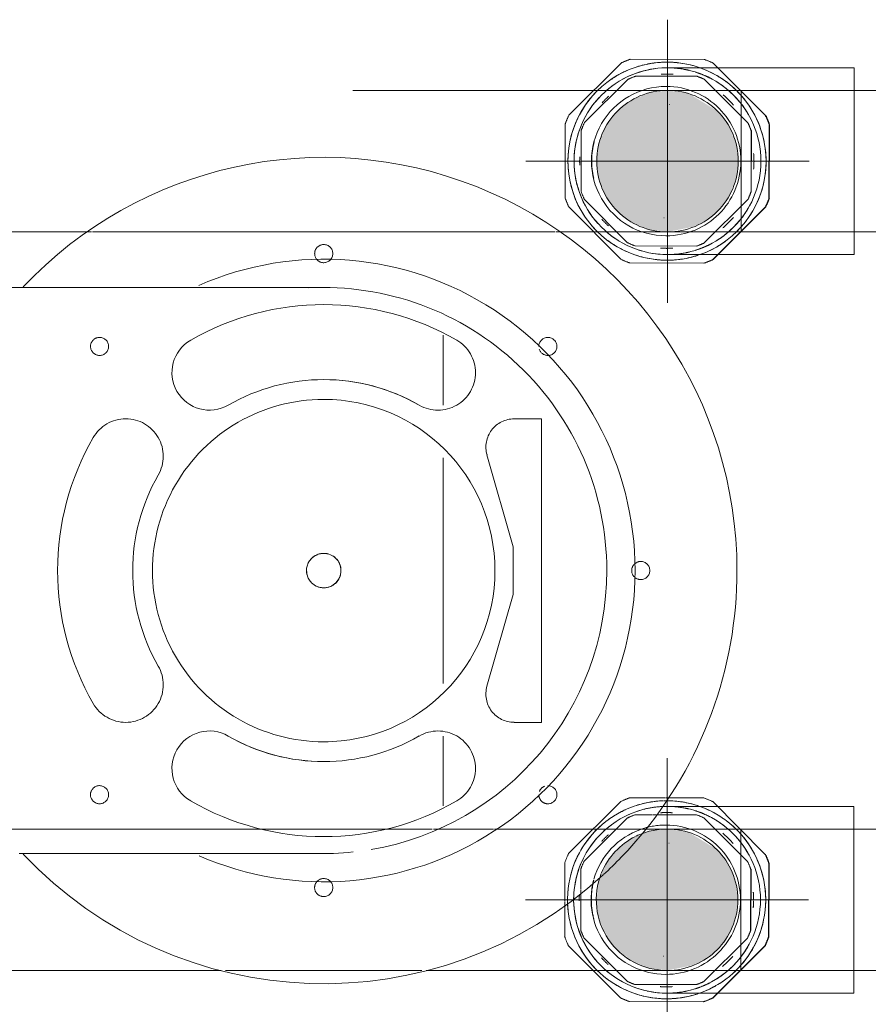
# Model space of a CAD drawing. Header units: millimetres. Extents: x -15837 to 20337, y 4737 to 43412.
# Tile 8 of 61: x 8444 to 8594, y 35952 to 36126. Entities that reach past the tile are written whole.
import ezdxf

# ---------------------------------------------------------------- set-up
doc = ezdxf.new("R2010")
doc.units = ezdxf.units.MM
doc.linetypes.add('ADSK_Осевая', pattern=[700, 500, -100, 0, -100])
doc.linetypes.add('ADSK_Скрыто', pattern=[300, 150, -150])
for name, color, linetype, lineweight in [('A-DETL-____-HDLN', 90, 'ADSK_Скрыто', 9), ('M-EQPM-____-OTLN', 50, 'Continuous', 20), ('P-PIPE-____-CNTR', 3, 'ADSK_Осевая', 20), ('P-PIPE-____-OTLN', 3, 'Continuous', 20)]:
    doc.layers.add(name, color=color, linetype=linetype, lineweight=lineweight)

# ---------------------------------------------------------------- blocks, each defined once
blk = doc.blocks.new('City Class FR - City Class F_iam-1558930-В_Этаж 03_Водопровод')
at = {"layer": 'A-DETL-____-HDLN'}
for p, q in [((16.49, -107.65), (-37.14, -107.77)), ((-37.14, -107.77), (-37.13, -112.62)), ((16.5, -112.5), (16.49, -107.65)), ((-30.74, -117.41), (-14.53, -112.72)), ((-14.53, -112.72), (-6.11, -112.7)), ((-6.11, -112.7), (10.13, -117.32)), ((-39.52, -125.18), (-51.87, -125.21)), ((9.64, -125.08), (-30.22, -125.16)), ((31.29, -125.03), (18.94, -125.06)), ((-43.96, -144.65), (-43.96, -144.66)), ((23.47, -147.74), (23.47, -147.74))]:
    blk.add_line(p, q, dxfattribs=at)
for centre, major_axis, start_param, end_param in [((-10.37, -90.2), (-1.6, 0.07), 3.189473, 6.331065), ((-10.37, -90.2), (-1.6, 0.07), 0.04788, 3.189473), ((-49.93, -106.69), (-1.6, 0.07), 3.189473, 6.331065), ((29.27, -106.52), (-1.6, 0.07), 3.189473, 6.331065), ((-49.93, -106.69), (-1.6, 0.07), 0.04788, 1.618676), ((-49.93, -106.69), (-1.6, 0.07), 1.917265, 3.141593), ((29.27, -106.52), (-1.6, 0.07), 0.402025, 1.264023), ((29.27, -106.52), (-1.6, 0.07), 1.618676, 3.189473), ((-32.13, -112.6), (-4.99, 0.23), 0.04788, 1.897929), ((11.5, -112.51), (-4.99, 0.23), 1.339424, 3.189473), ((-10.24, -146.2), (-30.22, 1.38), 3.189473, 6.331065), ((-45.25, -126.09), (-6.62, 0.3), 2.665874, 5.807467), ((24.68, -125.94), (-6.62, 0.3), 3.713071, 6.854664), ((-10.24, -146.2), (-46.95, 2.15), 5.807467, 6.854664), ((-10.24, -146.2), (-46.95, 2.15), 2.665874, 3.713071), ((-10.24, -146.2), (-33.71, 1.54), 5.807467, 6.854664), ((-10.24, -146.2), (-33.71, 1.54), 5.807595, 6.331065), ((-10.24, -146.2), (-33.71, 1.54), 2.665874, 3.713071), ((-66.24, -146.32), (-1.6, 0.07), 3.189473, 6.331065), ((-10.24, -146.2), (-33.71, 1.54), 2.665874, 3.189473), ((45.76, -146.08), (-1.6, 0.07), 3.189473, 6.331065), ((45.76, -146.08), (-1.6, 0.07), 0.04788, 3.189473), ((-66.24, -146.32), (-1.6, 0.07), 0.04788, 3.189473), ((-10.24, -146.2), (-30.22, 1.38), 0.04788, 3.189473), ((-45.17, -166.46), (-6.62, 0.3), 0.571479, 3.713071), ((24.77, -166.31), (-6.62, 0.3), 5.807467, 8.949059), ((-30.36, -181.21), (-6.62, 0.3), 4.23667, 7.378263), ((10.02, -181.12), (-6.62, 0.3), 2.142275, 5.283868), ((-10.24, -146.2), (-33.71, 1.54), 1.095078, 2.142275), ((-49.76, -185.88), (-1.6, 0.07), 3.189473, 6.331065), ((29.44, -185.71), (-1.6, 0.07), 3.189473, 6.331065), ((-49.76, -185.88), (-1.6, 0.07), 0.04788, 3.189473), ((29.44, -185.71), (-1.6, 0.07), 0.04788, 3.189473), ((-10.24, -146.2), (-46.95, 2.15), 1.095078, 2.142275)]:
    blk.add_ellipse(centre, major_axis=major_axis, ratio=0.999987, start_param=start_param, end_param=end_param, dxfattribs=at)
blk = doc.blocks.new('City Class FR - City Class 25 FR-1559149-В_Этаж 03_Водопровод')
at = {"layer": 'A-DETL-____-HDLN'}
for p, q in [((-13.29, -146.04), (-13.29, -146.06)), ((-7.2, -146.34), (-7.2, -146.32))]:
    blk.add_line(p, q, dxfattribs=at)
for centre, start_param, end_param in [((-10.24, -146.2), 3.1873, 6.328892), ((-10.24, -146.18), 4.908377, 5.805294), ((-10.24, -146.18), 3.1873, 4.496297), ((-10.24, -146.18), 6.067093, 6.328892), ((-10.24, -146.18), 0.045707, 1.354704), ((-10.24, -146.2), 0.045707, 3.1873), ((-10.24, -146.18), 1.616504, 3.1873)]:
    blk.add_ellipse(centre, major_axis=(-3.04, 0.14), ratio=0.999987, start_param=start_param, end_param=end_param, dxfattribs=at)
blk.add_blockref('City Class FR - City Class F_iam-1558930-В_Этаж 03_Водопровод', (0, 0))
blk = doc.blocks.new('daa-oborudovanie-komplektkoaksialnogodymoxoda-sudliniteliami-1 - 60_100-V93-В_Этаж 03_Водопровод')
at = {"layer": 'A-DETL-____-HDLN', "color": 92}
blk.add_arc((0, 0), 73, 132.6161, 139.5045, dxfattribs=at)
at = {"layer": 'M-EQPM-____-OTLN', "color": 94, "flags": 128}
for points in [[(53.82, 50), (50.31, 50), (46.88, 50), (43.54, 50), (40.28, 50), (37.12, 50), (34.06, 50), (31.11, 50), (28.26, 50), (25.54, 50), (22.93, 50), (20.44, 50), (18.08, 50), (15.85, 50), (13.76, 50), (11.8, 50), (9.99, 50), (8.32, 50), (6.8, 50), (5.42, 50), (4.2, 50), (3.13, 50), (2.21, 50), (1.46, 50), (0.85, 50), (0.41, 50), (0.13, 50), (0.01, 50), (0, 50)], [(0, -50), (0.08, -50), (0.32, -50), (0.72, -50), (1.28, -50), (1.99, -50), (2.87, -50), (3.89, -50), (5.08, -50), (6.41, -50), (7.89, -50), (9.52, -50), (11.3, -50), (13.22, -50), (15.27, -50), (17.47, -50), (19.79, -50), (22.24, -50), (24.82, -50), (27.52, -50), (30.33, -50), (33.25, -50), (36.28, -50), (39.42, -50), (42.65, -50), (45.97, -50), (49.38, -50), (52.87, -50), (56.43, -50)]]:
    blk.add_lwpolyline(points, dxfattribs=at)
at = {"layer": 'M-EQPM-____-OTLN', "color": 94}
for radius, start, end in [(73, 43.3605, 132.5771), (55, 66.4461, 180), (50, 99.6828, 180), (50, 88.0259, 95.986), (73, 139.5435, 180), (73, 180, 316.632), (55, 180, 293.6476), (50, 180, 273.1208)]:
    blk.add_arc((0, 0), radius, start, end, dxfattribs=at)
blk = doc.blocks.new('ADSK_Полипропилен_Муфта с накидной гайкой - 25 х 3_4_-1254471-В_Этаж 03_Водопровод')
at = {"layer": 'A-DETL-____-HDLN', "color": 210}
for p, q in [((20803.72, 36119.31), (20790.65, 36119.34)), ((20789.07, 36118.69), (20779.81, 36109.47)), ((20797.98, 36118.8), (20797.97, 36118.8)), ((20814.51, 36109.39), (20805.29, 36118.65)), ((20790.24, 36115.78), (20782.55, 36108.13)), ((20802.43, 36116.32), (20791.59, 36116.34)), ((20811.43, 36108.07), (20803.78, 36115.76)), ((20797.58, 36111.31), (20797.52, 36111.31)), ((20779.16, 36107.9), (20779.13, 36094.82)), ((20815.13, 36094.75), (20815.16, 36107.82)), ((20815.16, 36107.82), (20815.23, 36107.81)), ((20815.23, 36107.81), (20815.2, 36094.74)), ((20781.99, 36106.78), (20781.97, 36095.94)), ((20811.97, 36095.87), (20811.99, 36106.72)), ((20812.04, 36106.72), (20812.02, 36095.87)), ((20815.2, 36094.74), (20815.13, 36094.75)), ((20779.78, 36093.25), (20789, 36083.99)), ((20782.52, 36094.59), (20790.17, 36086.9)), ((20803.72, 36086.87), (20811.4, 36094.53)), ((20805.21, 36083.95), (20814.47, 36093.18)), ((20814.55, 36093.17), (20805.28, 36083.95)), ((20814.47, 36093.18), (20814.55, 36093.17)), ((20796.57, 36091.34), (20796.62, 36091.33)), ((20791.52, 36086.34), (20802.37, 36086.32)), ((20790.57, 36083.34), (20803.64, 36083.31)), ((20796.29, 36083.84), (20796.31, 36083.84)), ((20805.28, 36083.95), (20805.21, 36083.95))]:
    blk.add_line(p, q, dxfattribs=at)
for centre, major_axis, start_param, end_param in [((20797.14, 36101.32), (0.92, 19.13), 0.394026, 0.482786), ((20797.14, 36101.32), (0.92, 19.13), 5.891813, 5.980573), ((20797.13, 36101.32), (0.84, 17.48), 0.045707, 3.1873), ((20797.14, 36101.32), (0.84, 17.48), 0.455043, 0.683609), ((20797.14, 36101.32), (0.84, 17.48), 0.045707, 0.359679), ((20797.13, 36101.32), (0.84, 17.48), 3.1873, 6.328893), ((20797.14, 36101.32), (0.84, 17.48), 6.013969, 6.328893), ((20797.14, 36101.32), (0.84, 17.48), 5.686445, 5.924101), ((20796.98, 36101.33), (0.76, 15.93), 0.392585, 0.484228), ((20797.1, 36101.32), (0.74, 15.38), 0.045707, 0.114388), ((20797.1, 36101.32), (0.74, 15.38), 6.260211, 6.328892), ((20796.98, 36101.33), (0.76, 15.93), 5.890372, 5.982015), ((20797.14, 36101.32), (0.84, 17.48), 0.780543, 1.404887), ((20796.98, 36101.33), (0.63, 13.18), 0.045707, 3.1873), ((20796.98, 36101.33), (0.63, 13.18), 3.1873, 6.328892), ((20797.14, 36101.32), (0.84, 17.48), 4.964561, 5.598255), ((20797.1, 36101.32), (0.74, 15.38), 0.777117, 0.885094), ((20797.1, 36101.32), (0.74, 15.38), 5.459553, 5.627435), ((20797.14, 36101.32), (0.92, 19.13), 1.179424, 1.268184), ((20797.14, 36101.32), (0.92, 19.13), 5.106415, 5.195175), ((20797.22, 36101.32), (0.92, 19.13), 5.106415, 5.195175), ((20796.98, 36101.33), (0.76, 15.93), 1.177983, 1.269626), ((20796.98, 36101.33), (0.76, 15.93), 5.104974, 5.196617), ((20797.03, 36101.33), (0.63, 13.18), 1.354704, 1.84844), ((20797.14, 36101.32), (0.84, 17.48), 4.636752, 4.879313), ((20797.14, 36101.32), (0.84, 17.48), 1.504372, 1.728753), ((20797.1, 36101.32), (0.74, 15.38), 1.568033, 1.664974), ((20797.1, 36101.32), (0.74, 15.38), 4.667267, 4.848926), ((20797.14, 36101.32), (0.84, 17.48), 1.828122, 2.452713), ((20797.14, 36101.32), (0.84, 17.48), 3.917686, 4.551627), ((20797.14, 36101.32), (0.92, 19.13), 1.964823, 2.053583), ((20796.98, 36101.33), (0.76, 15.93), 1.963381, 2.055024), ((20796.98, 36101.33), (0.76, 15.93), 4.319575, 4.411219), ((20797.14, 36101.32), (0.92, 19.13), 4.321017, 4.409777), ((20797.22, 36101.32), (0.92, 19.13), 4.321017, 4.409777), ((20797.1, 36101.32), (0.74, 15.38), 3.887387, 4.058009), ((20797.1, 36101.32), (0.74, 15.38), 2.346543, 2.45726), ((20797.14, 36101.32), (0.84, 17.48), 2.549158, 2.778445), ((20796.98, 36101.33), (0.76, 15.93), 2.748779, 2.840422), ((20797.1, 36101.32), (0.74, 15.38), 3.116681, 3.1873), ((20797.1, 36101.32), (0.74, 15.38), 3.1873, 3.257918), ((20796.98, 36101.33), (0.76, 15.93), 3.534177, 3.625821), ((20797.14, 36101.32), (0.84, 17.48), 3.591606, 3.829982), ((20797.14, 36101.32), (0.84, 17.48), 2.873181, 3.1873), ((20797.14, 36101.32), (0.84, 17.48), 3.1873, 3.50237), ((20797.14, 36101.32), (0.92, 19.13), 2.750221, 2.838981), ((20797.14, 36101.32), (0.92, 19.13), 3.535619, 3.624379), ((20797.22, 36101.32), (0.92, 19.13), 3.535619, 3.624379)]:
    blk.add_ellipse(centre, major_axis=major_axis, ratio=0.999987, start_param=start_param, end_param=end_param, dxfattribs=at)
blk = doc.blocks.new('ADSK_Полипропилен_Муфта с накидной гайкой - 25 х 3_4_-V94-В_Этаж 03_Водопровод')
at = {"layer": 'A-DETL-____-HDLN', "color": 140}
for p, q in [((20796.84, 35988.83), (20790.57, 35988.85)), ((20803.65, 35988.82), (20796.96, 35988.83)), ((20789, 35988.2), (20779.74, 35978.98)), ((20797.91, 35988.31), (20797.9, 35988.31)), ((20814.44, 35978.9), (20805.21, 35988.17)), ((20790.16, 35985.3), (20782.48, 35977.65)), ((20794.54, 35985.85), (20791.52, 35985.85)), ((20802.36, 35985.83), (20794.67, 35985.85)), ((20811.36, 35977.58), (20803.71, 35985.27)), ((20797.51, 35980.82), (20797.45, 35980.83)), ((20779.09, 35977.41), (20779.07, 35970.51)), ((20815.06, 35964.26), (20815.09, 35977.33)), ((20815.09, 35977.33), (20815.16, 35977.33)), ((20815.16, 35977.33), (20815.13, 35964.25)), ((20781.92, 35976.3), (20781.91, 35972.68)), ((20811.89, 35965.39), (20811.92, 35976.23)), ((20811.97, 35976.23), (20811.95, 35965.38)), ((20781.91, 35972.56), (20781.89, 35965.45)), ((20779.07, 35970.38), (20779.06, 35964.34)), ((20815.13, 35964.25), (20815.06, 35964.26)), ((20779.7, 35962.77), (20788.93, 35953.5)), ((20782.45, 35964.1), (20790.1, 35956.42)), ((20803.65, 35956.39), (20811.33, 35964.04)), ((20805.14, 35953.47), (20814.4, 35962.69)), ((20814.48, 35962.69), (20805.21, 35953.46)), ((20814.4, 35962.69), (20814.48, 35962.69)), ((20796.49, 35960.85), (20796.55, 35960.85)), ((20791.45, 35955.85), (20802.3, 35955.83)), ((20790.5, 35952.85), (20803.57, 35952.82)), ((20796.22, 35953.35), (20796.23, 35953.35)), ((20805.21, 35953.46), (20805.14, 35953.47))]:
    blk.add_line(p, q, dxfattribs=at)
for centre, major_axis, start_param, end_param in [((20797.07, 35970.83), (0.92, 19.13), 0.394026, 0.482786), ((20797.07, 35970.83), (0.92, 19.13), 5.891813, 5.980573), ((20797.06, 35970.83), (0.84, 17.48), 0.089217, 1.604089), ((20797.07, 35970.83), (0.84, 17.48), 0.087884, 0.359679), ((20797.06, 35970.83), (0.84, 17.48), 0.045707, 0.080802), ((20797.07, 35970.83), (0.84, 17.48), 0.045707, 0.07986), ((20797.06, 35970.83), (0.84, 17.48), 3.1873, 6.328892), ((20797.07, 35970.83), (0.84, 17.48), 6.013969, 6.328892), ((20797.07, 35970.83), (0.84, 17.48), 5.686445, 5.924101), ((20797.07, 35970.83), (0.84, 17.48), 0.476599, 0.683609), ((20796.91, 35970.84), (0.76, 15.93), 0.392585, 0.484228), ((20797.03, 35970.84), (0.74, 15.38), 0.045707, 0.114388), ((20797.03, 35970.84), (0.74, 15.38), 6.260211, 6.328892), ((20796.91, 35970.84), (0.76, 15.93), 5.890372, 5.982015), ((20797.07, 35970.83), (0.84, 17.48), 0.780543, 1.404887), ((20796.91, 35970.84), (0.63, 13.18), 0.045707, 0.376309), ((20796.91, 35970.84), (0.63, 13.18), 3.1873, 6.328892), ((20797.07, 35970.83), (0.84, 17.48), 4.964561, 5.598255), ((20796.91, 35970.84), (0.63, 13.18), 0.391329, 1.339261), ((20797.03, 35970.84), (0.74, 15.38), 0.777117, 0.885094), ((20797.03, 35970.84), (0.74, 15.38), 5.459553, 5.627435), ((20797.07, 35970.83), (0.92, 19.13), 1.179424, 1.268184), ((20797.07, 35970.83), (0.92, 19.13), 5.106415, 5.195175), ((20797.14, 35970.83), (0.92, 19.13), 5.106415, 5.195175), ((20796.91, 35970.84), (0.76, 15.93), 1.177983, 1.269626), ((20796.91, 35970.84), (0.76, 15.93), 5.104974, 5.196617), ((20796.91, 35970.84), (0.63, 13.18), 1.354704, 3.1873), ((20796.96, 35970.84), (0.63, 13.18), 1.354704, 1.616503), ((20797.07, 35970.83), (0.84, 17.48), 4.636752, 4.879313), ((20797.07, 35970.83), (0.84, 17.48), 1.504372, 1.728753), ((20797.03, 35970.84), (0.74, 15.38), 1.568033, 1.631131), ((20797.03, 35970.84), (0.74, 15.38), 4.758096, 4.848926), ((20797.06, 35970.83), (0.84, 17.48), 1.611284, 3.1873), ((20796.96, 35970.84), (0.63, 13.18), 1.631945, 1.878303), ((20797.03, 35970.84), (0.74, 15.38), 4.667267, 4.748271), ((20797.07, 35970.83), (0.84, 17.48), 1.828122, 2.452713), ((20797.07, 35970.83), (0.84, 17.48), 3.917686, 4.551627), ((20797.07, 35970.83), (0.92, 19.13), 1.964823, 2.053583), ((20796.91, 35970.84), (0.76, 15.93), 1.963381, 2.055024), ((20796.91, 35970.84), (0.76, 15.93), 4.319575, 4.411219), ((20797.07, 35970.83), (0.92, 19.13), 4.321017, 4.409777), ((20797.14, 35970.83), (0.92, 19.13), 4.321017, 4.409777), ((20797.03, 35970.84), (0.74, 15.38), 3.887387, 4.058009), ((20797.03, 35970.84), (0.74, 15.38), 2.346543, 2.45726), ((20797.07, 35970.83), (0.84, 17.48), 2.549158, 2.778445), ((20796.91, 35970.84), (0.76, 15.93), 2.748779, 2.840422), ((20797.03, 35970.84), (0.74, 15.38), 3.116681, 3.1873), ((20797.03, 35970.84), (0.74, 15.38), 3.1873, 3.257918), ((20796.91, 35970.84), (0.76, 15.93), 3.534177, 3.625821), ((20797.07, 35970.83), (0.84, 17.48), 3.591606, 3.829982), ((20797.07, 35970.83), (0.84, 17.48), 2.873181, 3.1873), ((20797.07, 35970.83), (0.84, 17.48), 3.1873, 3.50237), ((20797.07, 35970.83), (0.92, 19.13), 2.750221, 2.838981), ((20797.07, 35970.83), (0.92, 19.13), 3.535619, 3.624379), ((20797.14, 35970.83), (0.92, 19.13), 3.535619, 3.624379)]:
    blk.add_ellipse(centre, major_axis=major_axis, ratio=0.999987, start_param=start_param, end_param=end_param, dxfattribs=at)
blk = doc.blocks.new('ADSK_Полипропилен_Отвод - Универсальный-V95-В_Этаж 03_Водопровод')
at = {"layer": 'A-DETL-____-HDLN', "color": 210}
for p, q in [((20830.22, 36117.82), (20797.22, 36117.82)), ((20830.22, 36101.32), (20830.22, 36117.82)), ((20797.22, 36113.82), (20797.22, 36088.82)), ((20830.22, 36084.82), (20830.22, 36101.32)), ((20797.22, 36084.82), (20830.22, 36084.82))]:
    blk.add_line(p, q, dxfattribs=at)
at = {"layer": 'A-DETL-____-HDLN', "color": 210, "flags": 128}
for points in [[(20789.28, 36115.79), (20789.87, 36116.09), (20790.46, 36116.37), (20791.07, 36116.63), (20791.69, 36116.86), (20792.31, 36117.07), (20792.95, 36117.26), (20793.59, 36117.41), (20794.24, 36117.55), (20794.89, 36117.65), (20795.54, 36117.73), (20796.2, 36117.79), (20796.86, 36117.81)], [(20786.07, 36113.48), (20786.57, 36113.92), (20787.08, 36114.34), (20787.61, 36114.73), (20788.15, 36115.11)], [(20783.5, 36110.49), (20783.87, 36111.03), (20784.27, 36111.55), (20784.69, 36112.06), (20785.13, 36112.56)], [(20782.66, 36093.54), (20782.36, 36094.13), (20782.09, 36094.73), (20781.84, 36095.34), (20781.61, 36095.96), (20781.41, 36096.59), (20781.23, 36097.22), (20781.08, 36097.87), (20780.96, 36098.51), (20780.86, 36099.17), (20780.78, 36099.82), (20780.74, 36100.48), (20780.72, 36101.14), (20780.72, 36101.8), (20780.75, 36102.46), (20780.81, 36103.12), (20780.9, 36103.77), (20781.01, 36104.42), (20781.15, 36105.07), (20781.31, 36105.71), (20781.5, 36106.34), (20781.71, 36106.96), (20781.95, 36107.58), (20782.21, 36108.18), (20782.5, 36108.78), (20782.81, 36109.36)], [(20784.93, 36090.3), (20784.5, 36090.8), (20784.09, 36091.32), (20783.7, 36091.85), (20783.33, 36092.4)], [(20788.45, 36087.34), (20787.9, 36087.7), (20787.36, 36088.08), (20786.84, 36088.49), (20786.34, 36088.91)], [(20797.22, 36084.82), (20796.56, 36084.83), (20795.9, 36084.87), (20795.24, 36084.94), (20794.59, 36085.03), (20793.94, 36085.15), (20793.29, 36085.29), (20792.66, 36085.46), (20792.02, 36085.66), (20791.4, 36085.88), (20790.79, 36086.12), (20790.19, 36086.39), (20789.6, 36086.68)]]:
    blk.add_lwpolyline(points, dxfattribs=at)
at = {"layer": 'A-DETL-____-HDLN', "color": 210}
for radius, start, end in [(16.5, 0, 180), (12.5, 90, 270), (12.5, 270, 90), (16.5, 180, 0)]:
    blk.add_arc((20797.22, 36101.32), radius, start, end, dxfattribs=at)
for points, knots in [([(20801.04, 36117.37), (20800.82, 36117.42), (20799.56, 36117.69), (20798.27, 36117.82), (20797.22, 36117.82)], [0.8271005, 0.8271005, 0.8271005, 0.8271005, 0.8571429, 1, 1, 1, 1]), ([(20804.76, 36115.99), (20804.34, 36116.21), (20803.48, 36116.6), (20802.61, 36116.92), (20802.16, 36117.06)], [0.6542456, 0.6542456, 0.6542456, 0.6542456, 0.7142857, 0.7758694, 0.7758694, 0.7758694, 0.7758694]), ([(20811.5, 36109.58), (20811.33, 36109.87), (20810.98, 36110.44), (20810.41, 36111.23), (20809.82, 36111.98), (20809.19, 36112.68), (20808.54, 36113.33), (20807.64, 36114.13), (20806.75, 36114.81), (20806.06, 36115.25), (20805.86, 36115.37)], [0.2857143, 0.2857143, 0.2857143, 0.2857143, 0.3214286, 0.3571429, 0.3928571, 0.4285714, 0.4642857, 0.5, 0.5714286, 0.6007777, 0.6007777, 0.6007777, 0.6007777]), ([(20805.86, 36087.27), (20806.06, 36087.39), (20806.51, 36087.67), (20807.17, 36088.15), (20807.87, 36088.71), (20808.54, 36089.31), (20809.19, 36089.95), (20809.82, 36090.65), (20810.41, 36091.4), (20810.98, 36092.2), (20811.33, 36092.76), (20811.5, 36093.05)], [0.3992223, 0.3992223, 0.3992223, 0.3992223, 0.4285714, 0.4642857, 0.5, 0.5357143, 0.5714286, 0.6071429, 0.6428571, 0.6785714, 0.7142857, 0.7142857, 0.7142857, 0.7142857]), ([(20802.16, 36085.58), (20802.61, 36085.72), (20803.48, 36086.03), (20804.34, 36086.43), (20804.76, 36086.64)], [0.2241306, 0.2241306, 0.2241306, 0.2241306, 0.2857143, 0.3457544, 0.3457544, 0.3457544, 0.3457544]), ([(20797.22, 36084.82), (20798.27, 36084.82), (20799.56, 36084.94), (20800.82, 36085.22), (20801.04, 36085.27)], [0, 0, 0, 0, 0.1428571, 0.1728995, 0.1728995, 0.1728995, 0.1728995])]:
    blk.add_open_spline(points, degree=3, knots=knots, dxfattribs=at)
blk = doc.blocks.new('ADSK_Полипропилен_Отвод - Универсальный-V96-В_Этаж 03_Водопровод')
at = {"layer": 'A-DETL-____-HDLN', "color": 140}
for p, q in [((20830.14, 35987.33), (20797.14, 35987.33)), ((20830.14, 35970.83), (20830.14, 35987.33)), ((20797.14, 35983.33), (20797.14, 35958.33)), ((20830.14, 35954.33), (20830.14, 35970.83)), ((20797.14, 35954.33), (20830.14, 35954.33))]:
    blk.add_line(p, q, dxfattribs=at)
at = {"layer": 'A-DETL-____-HDLN', "color": 140, "flags": 128}
for points in [[(20792.88, 35986.77), (20793.52, 35986.93), (20794.16, 35987.06), (20794.82, 35987.17), (20795.47, 35987.25), (20795.63, 35987.26)], [(20795.76, 35987.27), (20796.13, 35987.3), (20796.79, 35987.33)], [(20789.21, 35985.3), (20789.8, 35985.6), (20790.39, 35985.89), (20791, 35986.14), (20791.62, 35986.38), (20792.24, 35986.59)], [(20786, 35983), (20786.49, 35983.43), (20787.01, 35983.85), (20787.54, 35984.24), (20788.08, 35984.62)], [(20783.43, 35980), (20783.8, 35980.54), (20784.2, 35981.07), (20784.62, 35981.58), (20785.06, 35982.07)], [(20780.67, 35971.73), (20780.68, 35971.97), (20780.74, 35972.63), (20780.83, 35973.28), (20780.94, 35973.93), (20781.08, 35974.58), (20781.24, 35975.22), (20781.43, 35975.85), (20781.64, 35976.48), (20781.88, 35977.09), (20782.14, 35977.7), (20782.43, 35978.29), (20782.74, 35978.87)], [(20780.64, 35970.67), (20780.65, 35971.31), (20780.67, 35971.6)], [(20782.59, 35963.05), (20782.29, 35963.64), (20782.02, 35964.24), (20781.77, 35964.85), (20781.54, 35965.47), (20781.34, 35966.1), (20781.16, 35966.74), (20781.01, 35967.38), (20780.88, 35968.03), (20780.78, 35968.68), (20780.71, 35969.33), (20780.66, 35969.99), (20780.64, 35970.65)], [(20784.86, 35959.82), (20784.43, 35960.32), (20784.02, 35960.83), (20783.63, 35961.37), (20783.26, 35961.92)], [(20788.38, 35956.85), (20787.83, 35957.21), (20787.29, 35957.6), (20786.77, 35958), (20786.26, 35958.43)], [(20793.22, 35954.8), (20792.58, 35954.97), (20791.95, 35955.17), (20791.33, 35955.39), (20790.72, 35955.63), (20790.12, 35955.9), (20789.52, 35956.19)], [(20797.14, 35954.33), (20796.48, 35954.34), (20795.83, 35954.38), (20795.17, 35954.45), (20794.51, 35954.54), (20793.87, 35954.66), (20793.64, 35954.71)]]:
    blk.add_lwpolyline(points, dxfattribs=at)
at = {"layer": 'A-DETL-____-HDLN', "color": 140}
for radius, start, end in [(16.5, 95.7114, 105), (16.5, 90, 95.2228), (16.5, 0, 90), (16.5, 105, 165), (12.5, 90, 115.9232), (12.5, 270, 90), (12.5, 116.6034, 157.6207), (16.5, 165, 176.5514), (12.5, 158.3009, 270), (16.5, 177.04, 180), (16.5, 180, 0)]:
    blk.add_arc((20797.14, 35970.83), radius, start, end, dxfattribs=at)
for points, knots in [([(20800.97, 35986.88), (20800.75, 35986.93), (20799.48, 35987.21), (20798.2, 35987.33), (20797.14, 35987.33)], [0.8271005, 0.8271005, 0.8271005, 0.8271005, 0.8571429, 1, 1, 1, 1]), ([(20804.69, 35985.5), (20804.27, 35985.72), (20803.41, 35986.12), (20802.54, 35986.43), (20802.09, 35986.57)], [0.6542456, 0.6542456, 0.6542456, 0.6542456, 0.7142857, 0.7758694, 0.7758694, 0.7758694, 0.7758694]), ([(20811.42, 35979.1), (20811.26, 35979.39), (20810.91, 35979.95), (20810.34, 35980.75), (20809.75, 35981.49), (20809.12, 35982.19), (20808.47, 35982.84), (20807.57, 35983.64), (20806.68, 35984.32), (20805.99, 35984.76), (20805.79, 35984.88)], [0.2857143, 0.2857143, 0.2857143, 0.2857143, 0.3214286, 0.3571429, 0.3928571, 0.4285714, 0.4642857, 0.5, 0.5714286, 0.6007777, 0.6007777, 0.6007777, 0.6007777]), ([(20805.79, 35956.78), (20805.99, 35956.9), (20806.43, 35957.19), (20807.1, 35957.67), (20807.8, 35958.22), (20808.47, 35958.82), (20809.12, 35959.47), (20809.75, 35960.17), (20810.34, 35960.91), (20810.91, 35961.71), (20811.26, 35962.27), (20811.42, 35962.57)], [0.3992223, 0.3992223, 0.3992223, 0.3992223, 0.4285714, 0.4642857, 0.5, 0.5357143, 0.5714286, 0.6071429, 0.6428571, 0.6785714, 0.7142857, 0.7142857, 0.7142857, 0.7142857]), ([(20802.09, 35955.09), (20802.54, 35955.23), (20803.41, 35955.55), (20804.27, 35955.94), (20804.69, 35956.16)], [0.2241306, 0.2241306, 0.2241306, 0.2241306, 0.2857143, 0.3457544, 0.3457544, 0.3457544, 0.3457544]), ([(20797.14, 35954.33), (20798.2, 35954.33), (20799.34, 35954.44), (20800.47, 35954.67), (20800.55, 35954.69)], [0, 0, 0, 0, 0.1428571, 0.1538034, 0.1538034, 0.1538034, 0.1538034])]:
    blk.add_open_spline(points, degree=3, knots=knots, dxfattribs=at)

msp = doc.modelspace()

# ---------------------------------------------------------------- hatches: boundary and pattern name
at = {"layer": 'P-PIPE-____-OTLN'}
for points in [[(8558.24, 36088.82), (8562.5, 36089.67), (8564.49, 36090.49), (8567.08, 36092.48), (8569.06, 36095.07), (8570.35, 36098.33), (8570.74, 36101.32), (8570.31, 36104.55), (8569.06, 36107.57), (8567.08, 36110.16), (8562.5, 36112.97), (8561.47, 36113.39), (8558.24, 36113.82), (8555, 36113.39), (8551.99, 36112.14), (8549.4, 36110.16), (8547.41, 36107.57), (8546.17, 36104.55), (8545.74, 36101.32), (8546.17, 36098.08), (8547.41, 36095.07), (8549.4, 36092.48), (8551.99, 36090.49), (8555, 36089.24)], [(8558.17, 35958.33), (8562.5, 35959.21), (8564.42, 35960), (8567.01, 35961.99), (8568.99, 35964.58), (8570.24, 35967.6), (8570.67, 35970.83), (8570.24, 35974.07), (8568.99, 35977.08), (8567.01, 35979.67), (8562.5, 35982.45), (8561.4, 35982.9), (8558.17, 35983.33), (8554.93, 35982.9), (8551.92, 35981.66), (8549.33, 35979.67), (8547.34, 35977.08), (8546.09, 35974.07), (8545.69, 35970.67), (8546.09, 35967.6), (8547.34, 35964.58), (8549.33, 35961.99), (8552.17, 35959.9), (8554.93, 35958.76)]]:
    msp.add_hatch(color=256, dxfattribs=at).paths.add_polyline_path(points)

# ---------------------------------------------------------------- linework, layer by layer
at = {"layer": 'A-DETL-____-HDLN', "color": 210}
for p, q in [((8652.66, 36113.82), (8362.57, 36113.82)), ((8652.66, 36113.82), (8571.24, 36113.82)), ((8571.24, 36113.82), (8571.24, 36088.82)), ((8361.73, 36088.82), (8456.5, 36088.82)), ((8456.67, 36088.82), (8538.36, 36088.82)), ((8538.52, 36088.82), (8641.04, 36088.82)), ((8571.24, 36088.82), (8641.04, 36088.82))]:
    msp.add_line(p, q, dxfattribs=at)
at = {"layer": 'A-DETL-____-HDLN', "color": 140}
for p, q in [((8516.67, 35983.33), (8297.45, 35983.33)), ((8527.49, 35983.33), (8516.93, 35983.33)), ((8553.64, 35983.33), (8527.66, 35983.33)), ((8641.04, 35983.33), (8553.76, 35983.33)), ((8641.04, 35983.33), (8571.17, 35983.33)), ((8571.17, 35983.33), (8571.17, 35958.33)), ((8368.28, 35958.33), (8479.4, 35958.33)), ((8480.16, 35958.33), (8514.86, 35958.33)), ((8515.62, 35958.33), (8652.66, 35958.33)), ((8571.17, 35958.33), (8652.66, 35958.33))]:
    msp.add_line(p, q, dxfattribs=at)
at = {"layer": 'P-PIPE-____-CNTR', "color": 220}
for p, q in [((8558.24, 36076.32), (8558.24, 36126.32)), ((8533.24, 36101.32), (8583.24, 36101.32))]:
    msp.add_line(p, q, dxfattribs=at)
at = {"layer": 'P-PIPE-____-CNTR', "color": 150}
for p, q in [((8558.17, 35945.83), (8558.17, 35995.83)), ((8533.17, 35970.83), (8583.17, 35970.83))]:
    msp.add_line(p, q, dxfattribs=at)

# ---------------------------------------------------------------- block references
at = {"layer": 'A-DETL-____-HDLN', "rotation": 269.8755786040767}
msp.add_blockref('City Class FR - City Class 25 FR-1559149-В_Этаж 03_Водопровод', (8643.69, 36018.43), dxfattribs=at)
at = {"layer": 'A-DETL-____-HDLN', "color": 210}
for name in ['ADSK_Полипропилен_Муфта с накидной гайкой - 25 х 3_4_-1254471-В_Этаж 03_Водопровод', 'ADSK_Полипропилен_Отвод - Универсальный-V95-В_Этаж 03_Водопровод']:
    msp.add_blockref(name, (-12238.98, 0), dxfattribs=at)
at = {"layer": 'A-DETL-____-HDLN', "color": 92, "rotation": 180}
msp.add_blockref('daa-oborudovanie-komplektkoaksialnogodymoxoda-sudliniteliami-1 - 60_100-V93-В_Этаж 03_Водопровод', (8497.51, 36029), dxfattribs=at)
at = {"layer": 'A-DETL-____-HDLN', "color": 140}
for name in ['ADSK_Полипропилен_Муфта с накидной гайкой - 25 х 3_4_-V94-В_Этаж 03_Водопровод', 'ADSK_Полипропилен_Отвод - Универсальный-V96-В_Этаж 03_Водопровод']:
    msp.add_blockref(name, (-12238.98, 0), dxfattribs=at)

doc.saveas('drawing.dxf')
